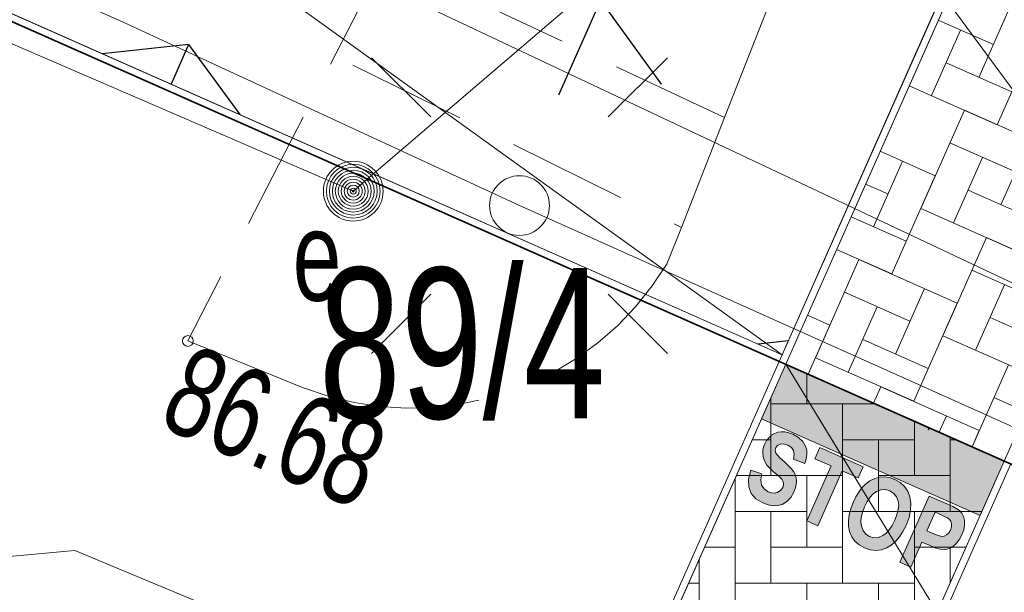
# Model space of a CAD drawing. Header units: metres. Extents: x -1013 to 1491576, y -5789570 to 1032.
# Tile 19 of 62: x -7 to 1, y -16 to -11. Entities that reach past the tile are written whole.
import ezdxf
from ezdxf.xclip import XClip

# ---------------------------------------------------------------- set-up
doc = ezdxf.new("R2010")
doc.units = ezdxf.units.M
doc.header["$MEASUREMENT"] = 0
doc.header["$XCLIPFRAME"] = 0
for name, pattern in [('2_KTCR02', [1.5, 1, -0.5]), ('2_KTJZ01', [2, 1.5, -0.5]), ('Kropki i Kreski', [7.2, 3.6, -1.8, 0, -1.8])]:
    doc.linetypes.add(name, pattern=pattern)
doc.layers.add('130-Z Teren', color=7, linetype='Continuous')
doc.layers.add('700-L Mapa 1_1000 dwg', color=7, linetype='Continuous')
for name, color, linetype, lineweight in [('130-Z Teren1', 7, 'Continuous', 13), ('130-Z Teren114', 113, 'Continuous', 25), ('130-Z Teren21', 37, 'Continuous', 5), ('130-Z Teren69', 41, 'Continuous', 13), ('130-Z Teren85', 1, 'Continuous', 25), ('130-Z Teren93', 254, 'Continuous', 13), ('130-Z Teren94', 9, 'Continuous', 13), ('450-K Belki21', 37, 'Continuous', 5), ('450-K Belki69', 41, 'Continuous', 13), ('703-L Płaszczyzny podejścia 2D3', 152, 'Continuous', 30), ('704-L Płaszczyzny podejścia 3D38', 171, 'Continuous', 35), ('720-L Oznakowanie lądowiska1', 7, 'Continuous', 13), ('720-L Oznakowanie lądowiska253', 2, 'Continuous', 13), ('720-L Oznakowanie lądowiska94', 9, 'Continuous', 13), ('810-G Ogólne2', 4, 'Continuous', 20), ('ex_02_DXF_MZ_5_Dzialki7', 9, 'Continuous', 18), ('ex_02_DXF_MZ_5_KTCR_D_L_17', 9, 'Continuous', 18), ('ex_02_DXF_MZ_5_KTJZ_L_07', 9, 'Continuous', 18), ('ex_02_DXF_MZ_5_Numery_dzialek7', 9, 'Continuous', 18), ('ex_02_DXF_MZ_5_RTPW_T_17', 9, 'Continuous', 18), ('ex_02_DXF_MZ_5_SUPE_D_L_31', 9, 'Continuous', 18), ('ex_02_DXF_MZ_5_SUPW_D_L_05', 9, 'Continuous', 18), ('ex_02_DXF_MZ_5_SUSM_D_T_07', 9, 'Continuous', 18), ('ex_02_DXF_MZ_5_SUSM_D_T_37', 9, 'Continuous', 18), ('ex_02_DXF_MZ_5_SUUE_D_T_97', 9, 'Continuous', 18), ('ex_02_DXF_MZ_5_SUUE_E_T_87', 9, 'Continuous', 18)]:
    doc.layers.add(name, color=color, linetype=linetype, lineweight=lineweight)
doc.styles.add('STYL_AUTOMATYCZNY_1', font='arial.ttf', dxfattribs={"width": 0.7})

# ---------------------------------------------------------------- blocks, each defined once
blk = doc.blocks.new('Rysunek_1_5', base_point=(-7447251.9097, -5789835.3271))
at = {"layer": 'ex_02_DXF_MZ_5_Dzialki7', "color": 9, "linetype": 'Continuous', "lineweight": 18}
blk.add_line((-4.5397, -3.6971), (35.5103, -58.2971), dxfattribs=at)
at = {"layer": 'ex_02_DXF_MZ_5_KTCR_D_L_17', "color": 9, "linetype": '2_KTCR02', "lineweight": 18}
for p, q in [((-3.9898, -10.5011), (-5.6397, -13.7071)), ((-1.1497, -11.8371), (-3.9898, -10.5011)), ((-4.2603, -11.3974), (-1.5097, -12.7571))]:
    blk.add_line(p, q, dxfattribs=at)
at = {"layer": 'ex_02_DXF_MZ_5_KTJZ_L_07', "color": 9, "linetype": '2_KTJZ01', "lineweight": 18}
for p, q in [((1.5803, -4.8671), (-1.1497, -11.8371)), ((-1.1497, -11.8371), (-1.5097, -12.7571)), ((-1.5097, -12.7571), (-1.6297, -13.0571)), ((-4.6797, -14.0971), (-5.6397, -13.7071))]:
    blk.add_line(p, q, dxfattribs=at)
blk.add_arc((-3.7692, -11.775), 2.4942, 248.58956, 329.06751, dxfattribs=at)
at = {"layer": 'ex_02_DXF_MZ_5_RTPW_T_17', "color": 9, "linetype": 'Continuous', "lineweight": 18}
blk.add_circle((-5.6397, -13.7071), 0.045, dxfattribs=at)
at = {"layer": 'ex_02_DXF_MZ_5_SUPE_D_L_31', "color": 9, "linetype": 'Continuous', "lineweight": 18}
for p, q in [((6.1222, -3.5593), (-4.2561, -12.4531)), ((-4.2561, -12.4531), (-9.1514, -10.3374)), ((-6.1862, -11.0366), (-7.7011, -10.3572)), ((-2.8652, -12.5734), (-6.1862, -11.0366)), ((3.3149, -15.3502), (-2.8652, -12.5734)), ((-6.5852, -15.4598), (-9.1137, -15.6976)), ((-0.5269, -17.9874), (-6.5852, -15.4598))]:
    blk.add_line(p, q, dxfattribs=at)
at = {"layer": 'ex_02_DXF_MZ_5_SUPW_D_L_05', "color": 9, "linetype": 'Continuous', "lineweight": 18}
blk.add_line((1.4504, -13.3131), (-14.544, -5.7549), dxfattribs=at)
at = {"layer": 'ex_02_DXF_MZ_5_SUSM_D_T_07', "color": 9, "linetype": 'Continuous', "lineweight": 18}
for p, q in [((-3.6077, -11.8309), (-4.1026, -11.3359)), ((-2.1227, -11.8309), (-1.6277, -11.3359)), ((-3.6077, -13.3159), (-4.1026, -13.8108)), ((-2.1227, -13.3159), (-1.6277, -13.8108))]:
    blk.add_line(p, q, dxfattribs=at)
at = {"layer": 'ex_02_DXF_MZ_5_SUSM_D_T_37', "color": 9, "linetype": 'Continuous', "lineweight": 18}
blk.add_circle((-2.8652, -12.5734), 0.25, dxfattribs=at)
at = {"layer": 'ex_02_DXF_MZ_5_SUUE_D_T_97', "color": 9, "linetype": 'Continuous', "lineweight": 18}
for radius in [0.25, 0.225, 0.2, 0.175, 0.15, 0.125, 0.1, 0.075, 0.05, 0.025, 0.00715]:
    blk.add_circle((-4.2561, -12.4531), radius, dxfattribs=at)
at = {"layer": 'ex_02_DXF_MZ_5_Numery_dzialek7', "color": 9, "linetype": 'Continuous', "lineweight": 18, "insert": (-4.5439, -13.0956), "char_height": 1.26, "attachment_point": 1, "style": 'STYL_AUTOMATYCZNY_1'}
blk.add_mtext('\\A1;{\\pql;\\fArial|b0|i0|c238|p0;\\W0.700000;89/4}', dxfattribs=at)
at = {"layer": 'ex_02_DXF_MZ_5_RTPW_T_17', "color": 9, "linetype": 'Continuous', "lineweight": 18, "insert": (-5.6122, -13.7187), "char_height": 0.75, "attachment_point": 1, "rotation": 337.09277, "style": 'STYL_AUTOMATYCZNY_1'}
blk.add_mtext('\\A1;{\\pql;\\fArial|b0|i0|c238|p0;\\W0.700000;86.68}', dxfattribs=at)
at = {"layer": 'ex_02_DXF_MZ_5_SUUE_E_T_87', "color": 9, "linetype": 'Continuous', "lineweight": 18, "insert": (-4.7629, -13.0004), "char_height": 0.75, "attachment_point": 4, "style": 'STYL_AUTOMATYCZNY_1'}
blk.add_mtext('\\A1;{\\pql;\\fArial|b0|i0|c238|p0;\\W0.700000;e}', dxfattribs=at)
blk = doc.blocks.new('*X5')
at = {"layer": '130-Z Teren93', "color": 254, "linetype": 'Continuous', "lineweight": 13}
for p, q in [((1.2209, -10.9522), (0.9779, -11.5007)), ((1.0994, -11.2264), (0.6381, -11.022)), ((0.5821, -11.6535), (0.8251, -11.1049)), ((1.4952, -11.0737), (1.1306, -11.8965)), ((0.7036, -11.3792), (1.2521, -11.6223)), ((1.1306, -11.8965), (0.395, -11.5706)), ((0.8563, -11.775), (0.4917, -12.5978)), ((0.8563, -11.775), (1.6792, -12.1396)), ((1.4049, -12.0181), (1.1618, -12.5666)), ((1.2833, -12.2924), (0.7348, -12.0493)), ((0.152, -12.1191), (0.6133, -12.3236)), ((0.766, -12.7194), (1.0091, -12.1708)), ((0.339, -12.202), (0.0959, -12.7506)), ((0.6133, -12.3236), (0.2486, -13.1464)), ((0.2174, -12.4763), (0.0304, -12.3934)), ((0.8875, -12.4451), (1.4361, -12.6882)), ((1.3145, -12.9624), (0.4917, -12.5978)), ((-0.0911, -12.6677), (0.3702, -12.8721)), ((1.0403, -12.8409), (0.6757, -13.6637)), ((1.0403, -12.8409), (1.8589, -13.2037)), ((0.2486, -13.1464), (-0.2127, -12.942)), ((-0.0256, -13.0248), (-0.3903, -13.8477)), ((-0.0256, -13.0248), (0.7972, -13.3895)), ((1.4673, -13.3583), (0.9187, -13.1152)), ((0.9499, -13.7853), (1.193, -13.2367)), ((0.4014, -13.5422), (-0.1472, -13.2991)), ((0.5229, -13.2679), (0.2798, -13.8165)), ((-0.116, -13.9692), (0.1271, -13.4207)), ((0.7972, -13.3895), (0.4326, -14.2123)), ((-0.4557, -13.4905), (-0.2687, -13.5734)), ((-0.2687, -13.5734), (-0.451, -13.9848)), ((1.0715, -13.511), (1.6159, -13.7522)), ((1.4943, -14.0265), (0.6757, -13.6637)), ((0.0056, -13.6949), (0.5541, -13.938)), ((0.4326, -14.2123), (-0.3903, -13.8477)), ((1.2242, -13.9068), (0.9204, -14.5925)), ((0.1583, -14.0908), (0.0975, -14.2279)), ((0.1583, -14.0908), (0.9811, -14.4554)), ((1.3728, -14.3008), (1.1027, -14.1811)), ((0.7069, -14.3338), (0.6461, -14.471)), ((0.9811, -14.4554), (0.9204, -14.5925))]:
    blk.add_line(p, q, dxfattribs=at)
blk = doc.blocks.new('*X8')
at = {"layer": '130-Z Teren93', "color": 254, "linetype": 'Continuous', "lineweight": 13}
for p, q in [((-0.4622, -14.2339), (-0.4622, -13.9798)), ((-0.7622, -14.1823), (-0.7622, -14.2339)), ((-0.7622, -14.1823), (-0.7622, -14.8339)), ((0.111, -14.2339), (-0.7622, -14.2339)), ((-0.1622, -14.2339), (0.111, -14.2339)), ((-0.1622, -14.2339), (-0.1622, -15.1339)), ((0.4378, -14.3787), (0.4378, -14.8339)), ((-0.9181, -14.5339), (-0.7622, -14.5339)), ((0.4378, -14.5339), (-0.1622, -14.5339)), ((0.1378, -15.1339), (0.1378, -14.5339)), ((0.7378, -14.5116), (0.7378, -14.5339)), ((0.7378, -14.5116), (0.7378, -15.1339)), ((0.788, -14.5339), (0.7378, -14.5339)), ((-1.0622, -14.8593), (-1.0622, -15.7339)), ((-1.051, -14.8339), (-0.1622, -14.8339)), ((-0.7622, -14.8339), (-1.051, -14.8339)), ((-0.4622, -14.8339), (-0.4622, -15.4339)), ((-0.1622, -14.8339), (-0.1622, -15.7339)), ((0.1378, -14.8339), (0.7378, -14.8339)), ((-0.4622, -15.1339), (-1.0622, -15.1339)), ((-0.7622, -15.7339), (-0.7622, -15.1339)), ((0.7378, -15.1339), (-0.1622, -15.1339)), ((0.4378, -15.1339), (1.0036, -15.1339)), ((0.4378, -15.1339), (0.4378, -16.0339)), ((-1.3169, -15.4339), (-1.0622, -15.4339)), ((-1.0622, -15.4339), (-1.0622, -16.3339)), ((-0.7622, -15.4339), (-0.1622, -15.4339)), ((0.8707, -15.4339), (0.4378, -15.4339)), ((0.7378, -15.7339), (0.7378, -15.4339)), ((-1.3622, -15.5363), (-1.3622, -16.0339)), ((-1.3622, -15.7339), (-1.4498, -15.7339)), ((-0.1622, -15.7339), (-1.0622, -15.7339)), ((-0.4622, -15.7339), (0.4378, -15.7339)), ((-0.4622, -15.7339), (-0.4622, -16.6339)), ((0.1378, -15.7339), (0.1378, -16.3339)), ((0.4378, -15.7339), (0.4378, -16.4109)), ((-1.5827, -16.0339), (-1.0622, -16.0339)), ((0.1378, -16.0339), (-0.4622, -16.0339)), ((-0.1622, -16.6339), (-0.1622, -16.0339)), ((0.6048, -16.0339), (0.4378, -16.0339)), ((-1.6622, -16.3339), (-1.6622, -16.2133)), ((-1.0622, -16.3339), (-1.7157, -16.3339)), ((-1.3622, -16.3339), (-0.4622, -16.3339)), ((-1.3622, -16.3339), (-1.3622, -17.2339)), ((-0.7622, -16.3339), (-0.7622, -16.9339)), ((-0.4622, -16.3339), (-0.4622, -17.2339)), ((-0.1622, -16.3339), (0.4378, -16.3339)), ((-0.7622, -16.6339), (-1.3622, -16.6339)), ((-1.0622, -17.2339), (-1.0622, -16.6339)), ((0.3389, -16.6339), (-0.4622, -16.6339)), ((0.1378, -16.6339), (0.3389, -16.6339)), ((0.1378, -16.6339), (0.1378, -17.0879)), ((-1.9815, -16.9339), (-1.3622, -16.9339)), ((-1.9622, -16.9339), (-1.9815, -16.9339)), ((-1.9622, -16.8903), (-1.9622, -16.9339)), ((-1.6622, -16.9339), (-1.6622, -17.5339)), ((-1.3622, -16.9339), (-1.3622, -17.8339)), ((-1.0622, -16.9339), (-0.4622, -16.9339)), ((0.206, -16.9339), (0.1378, -16.9339)), ((-1.6622, -17.2339), (-2.1145, -17.2339)), ((-1.9622, -17.8339), (-1.9622, -17.2339)), ((-0.4622, -17.2339), (-1.3622, -17.2339)), ((-0.7622, -17.2339), (0.0731, -17.2339)), ((-0.7622, -17.2339), (-0.7622, -18.1339)), ((-0.1622, -17.2339), (-0.1622, -17.7649)), ((-1.9622, -17.5339), (-1.3622, -17.5339)), ((-0.1622, -17.5339), (-0.7622, -17.5339)), ((-0.4622, -18.1339), (-0.4622, -17.5339)), ((-2.2622, -17.5673), (-2.2622, -17.8339)), ((-2.2622, -17.5673), (-2.2622, -18.4339)), ((-1.3622, -17.8339), (-2.2622, -17.8339)), ((-1.6622, -17.8339), (-0.7622, -17.8339)), ((-1.6622, -17.8339), (-1.6622, -18.7339)), ((-1.0622, -17.8339), (-1.0622, -18.4339)), ((-0.7622, -17.8339), (-0.7622, -18.7339)), ((-0.4622, -17.8339), (-0.1928, -17.8339)), ((-2.5133, -18.1339), (-2.2622, -18.1339)), ((-1.0622, -18.1339), (-1.6622, -18.1339)), ((-1.3622, -18.7339), (-1.3622, -18.1339)), ((-0.3257, -18.1339), (-0.7622, -18.1339)), ((-2.2622, -18.4339), (-2.6462, -18.4339)), ((-2.5622, -18.4339), (-1.6622, -18.4339)), ((-2.5622, -18.4339), (-2.5622, -19.3339)), ((-1.9622, -18.4339), (-1.9622, -19.0339)), ((-1.6622, -18.4339), (-1.6622, -19.3339)), ((-1.3622, -18.4339), (-0.7622, -18.4339)), ((-1.9622, -18.7339), (-2.5622, -18.7339)), ((-2.2622, -19.3339), (-2.2622, -18.7339)), ((-0.7622, -18.7339), (-1.6622, -18.7339)), ((-1.0622, -18.7339), (-0.5916, -18.7339)), ((-1.0622, -18.7339), (-1.0622, -19.6339)), ((-2.9121, -19.0339), (-2.5622, -19.0339)), ((-2.8622, -19.0339), (-2.8622, -19.6339)), ((-2.5622, -19.0339), (-2.5622, -19.9339)), ((-2.2622, -19.0339), (-1.6622, -19.0339)), ((-0.7245, -19.0339), (-1.0622, -19.0339)), ((-0.7622, -19.119), (-0.7622, -19.0339)), ((-2.8622, -19.3339), (-3.045, -19.3339)), ((-1.6622, -19.3339), (-2.5622, -19.3339)), ((-1.9622, -19.3339), (-1.0622, -19.3339)), ((-1.9622, -19.3339), (-1.9622, -20.2339)), ((-1.3622, -19.3339), (-1.3622, -19.9339)), ((-1.0622, -19.3339), (-1.0622, -19.796)), ((-3.1622, -19.9339), (-3.1622, -19.5984)), ((-3.1622, -19.6339), (-2.5622, -19.6339)), ((-1.3622, -19.6339), (-1.9622, -19.6339)), ((-1.6622, -20.2339), (-1.6622, -19.6339)), ((-0.9904, -19.6339), (-1.0622, -19.6339)), ((-2.5622, -19.9339), (-3.3109, -19.9339)), ((-2.8622, -19.9339), (-1.9622, -19.9339)), ((-2.8622, -19.9339), (-2.8622, -20.8339)), ((-2.2622, -19.9339), (-2.2622, -20.5339)), ((-1.9622, -19.9339), (-1.9622, -20.8339)), ((-1.6622, -19.9339), (-1.1234, -19.9339)), ((-2.2622, -20.2339), (-2.8622, -20.2339)), ((-2.5622, -20.8339), (-2.5622, -20.2339)), ((-1.2563, -20.2339), (-1.9622, -20.2339)), ((-1.3622, -20.2339), (-1.2563, -20.2339)), ((-1.3622, -20.2339), (-1.3622, -20.473)), ((-3.4622, -20.2754), (-3.4622, -20.5339)), ((-3.5768, -20.5339), (-2.8622, -20.5339)), ((-3.4622, -20.5339), (-3.5768, -20.5339)), ((-3.1622, -20.5339), (-3.1622, -20.8314)), ((-2.8622, -20.5339), (-2.8622, -20.966)), ((-2.5622, -20.5339), (-1.9622, -20.5339)), ((-1.9622, -20.8339), (-2.8622, -20.8339)), ((-2.2622, -20.8339), (-1.5222, -20.8339)), ((-2.2622, -20.8339), (-2.2622, -21.2354)), ((-1.6622, -20.8339), (-1.6622, -21.15)), ((-1.6622, -21.1339), (-2.2622, -21.1339)), ((-1.9622, -21.3701), (-1.9622, -21.1339)), ((-1.8201, -21.4339), (-1.788, -21.4339))]:
    blk.add_line(p, q, dxfattribs=at)

msp = doc.modelspace()

# ---------------------------------------------------------------- hatches: boundary and pattern name
at = {"layer": '130-Z Teren114', "linetype": 'Continuous', "lineweight": 25}
h = msp.add_hatch(dxfattribs=at)
h.set_pattern_fill('trawa_0001', color=113, style=0, pattern_type=2)
h.set_pattern_definition([(246.1, (-2.193, -10.8614), (-5.4856, 2.4308), [0.866, -2.5981]), (246.1, (-5.6373, -11.2295), (-5.4856, 2.4308), [0.866, -2.5981]), (186.1, (-2.193, -10.8614), (-0.6377, 5.966), [0.866, -2.5981]), (186.1, (-3.596, -14.0284), (-0.6377, 5.966), [0.866, -2.5981]), (306.1, (-2.193, -10.8614), (4.8479, 3.5352), [0.866, -2.5981]), (306.1, (-3.596, -14.0284), (4.8479, 3.5352), [0.866, -2.5981])])
h.paths.add_polyline_path([(-13.8136, -4.3557), (-18.2072, -6.0511), (-0.6686, -13.8228), (0.6805, -10.7783)])
at = {"layer": '720-L Oznakowanie lądowiska253', "linetype": 'Continuous', "lineweight": 13}
for points in [[(-0.8406, -14.3591), (-0.1799, -14.6519), (0.9879, -15.1693), (1.1905, -14.7122), (-0.638, -13.902)], [(-0.9314, -14.7899), (-0.9482, -14.8643), (-0.9465, -14.9288), (-0.9261, -14.9833), (-0.8872, -15.0279), (-0.8296, -15.0625), (-0.7841, -15.079), (-0.7421, -15.0866), (-0.7037, -15.0852), (-0.6689, -15.0749), (-0.6285, -15.0506), (-0.5958, -15.0167), (-0.5706, -14.9733), (-0.5584, -14.9409), (-0.5513, -14.9102), (-0.5493, -14.8812), (-0.552, -14.8538), (-0.5593, -14.8278), (-0.571, -14.8033), (-0.5894, -14.7778), (-0.6165, -14.7489), (-0.6523, -14.7168), (-0.6854, -14.6878), (-0.7082, -14.6641), (-0.7209, -14.6457), (-0.7269, -14.6225), (-0.7222, -14.5996), (-0.7078, -14.5807), (-0.6851, -14.57), (-0.6557, -14.5692), (-0.6212, -14.5799), (-0.5903, -14.5989), (-0.5719, -14.623), (-0.5662, -14.6548), (-0.5735, -14.6969), (-0.4794, -14.7327), (-0.4665, -14.6928), (-0.461, -14.6553), (-0.4628, -14.6201), (-0.472, -14.5872), (-0.4952, -14.548), (-0.5304, -14.515), (-0.5778, -14.4882), (-0.6124, -14.4754), (-0.645, -14.4683), (-0.6757, -14.467), (-0.7045, -14.4714), (-0.7315, -14.4813), (-0.7569, -14.4966), (-0.7795, -14.5167), (-0.7984, -14.5409), (-0.8136, -14.5691), (-0.8231, -14.5953), (-0.8285, -14.6219), (-0.8298, -14.6489), (-0.8245, -14.6879), (-0.8107, -14.7227), (-0.795, -14.7458), (-0.7721, -14.7714), (-0.7419, -14.7993), (-0.709, -14.8283), (-0.6858, -14.85), (-0.6721, -14.8643), (-0.6616, -14.8806), (-0.6564, -14.8973), (-0.6567, -14.9147), (-0.6623, -14.9331), (-0.6814, -14.96), (-0.71, -14.9764), (-0.7332, -14.9806), (-0.7582, -14.9781), (-0.7851, -14.9692), (-0.8198, -14.9458), (-0.84, -14.913), (-0.8458, -14.8707), (-0.8371, -14.819)], [(0.0094, -14.7598), (-0.3517, -14.5997), (-0.3933, -14.6935), (-0.2583, -14.7533), (-0.4624, -15.2139), (-0.3709, -15.2545), (-0.1668, -14.7939), (-0.0322, -14.8535)]]:
    msp.add_hatch(color=2, dxfattribs=at).paths.add_polyline_path(points)
h = msp.add_hatch(color=2, dxfattribs=at)
h.paths.add_polyline_path([(-0.114, -15.2117), (-0.1128, -15.258), (-0.1042, -15.302), (-0.0864, -15.3458), (-0.0595, -15.3833), (-0.0236, -15.4145), (0.0212, -15.4395), (0.0695, -15.4558), (0.1166, -15.4611), (0.1624, -15.4555), (0.2069, -15.439), (0.2453, -15.4157), (0.2806, -15.3851), (0.3129, -15.3474), (0.3421, -15.3025), (0.3683, -15.2504), (0.3932, -15.1838), (0.4069, -15.1218), (0.4095, -15.0642), (0.4009, -15.0111), (0.3823, -14.9638), (0.3551, -14.924), (0.3193, -14.8914), (0.2749, -14.8661), (0.2307, -14.8507), (0.1878, -14.8442), (0.1464, -14.8467), (0.106, -14.8582), (0.0664, -14.8787), (0.0275, -14.9083), (-0.0005, -14.9368), (-0.0268, -14.9714), (-0.0513, -15.0119), (-0.0741, -15.0584), (-0.0947, -15.1119), (-0.108, -15.1629)])
h.paths.add_polyline_path([(-0.0091, -15.2222), (-0.0059, -15.1843), (0.0045, -15.1424), (0.0221, -15.0966), (0.0445, -15.0519), (0.0685, -15.0157), (0.094, -14.9877), (0.1212, -14.9681), (0.1584, -14.9537), (0.1957, -14.9517), (0.233, -14.962), (0.2658, -14.9827), (0.2892, -15.0114), (0.3033, -15.0483), (0.3068, -15.0813), (0.3033, -15.1186), (0.2926, -15.1602), (0.2748, -15.2063), (0.2522, -15.2513), (0.2279, -15.2879), (0.2021, -15.3163), (0.1746, -15.3363), (0.1371, -15.3512), (0.1002, -15.3538), (0.0638, -15.3439), (0.0322, -15.3236), (0.0093, -15.2943), (-0.0051, -15.2562)], flags=0)
h = msp.add_hatch(color=2, dxfattribs=at)
h.paths.add_polyline_path([(0.7105, -15.0704), (0.563, -15.0051), (0.3173, -15.5594), (0.4088, -15.6), (0.5015, -15.3909), (0.5616, -15.4175), (0.6124, -15.4378), (0.6539, -15.4497), (0.6861, -15.453), (0.7136, -15.4488), (0.741, -15.4382), (0.7682, -15.421), (0.7937, -15.3974), (0.8162, -15.3671), (0.8355, -15.3303), (0.8509, -15.2876), (0.8582, -15.2477), (0.8571, -15.2105), (0.849, -15.1773), (0.8349, -15.1492), (0.8147, -15.1261), (0.7934, -15.1114), (0.7587, -15.0929)])
h.paths.add_polyline_path([(0.7155, -15.1883), (0.7302, -15.1991), (0.7424, -15.2159), (0.7489, -15.2378), (0.7486, -15.2629), (0.7404, -15.2898), (0.7263, -15.3136), (0.7082, -15.3306), (0.6878, -15.3405), (0.6666, -15.3432), (0.6376, -15.3368), (0.5938, -15.3196), (0.5431, -15.2971), (0.6129, -15.1394), (0.6577, -15.1592), (0.6913, -15.175)], flags=0)

# ---------------------------------------------------------------- linework, layer by layer
at = {"layer": '130-Z Teren1', "color": 7, "linetype": 'Continuous', "lineweight": 13, "flags": 128}
for points in [[(-13.7344, -4.3251), (-11.4914, -3.4596), (1.4484, -9.1935), (3.0689, -5.5365), (4.8974, -6.3467), (3.2769, -10.0038), (9.5365, -12.7776), (10.402, -15.0205), (2.5882, -11.558), (1.1905, -14.7122), (-0.638, -13.9019), (0.7597, -10.7478)], [(-13.8136, -4.3557), (0.6805, -10.7783), (-0.6686, -13.8228), (-18.2072, -6.0511)], [(-0.638, -13.9019), (1.1905, -14.7122), (0.6299, -15.9773), (-0.8502, -19.3174), (-1.7934, -21.4459), (-3.618, -20.6268), (-3.0143, -19.2645), (-1.5342, -15.9244)]]:
    msp.add_lwpolyline(points, close=True, dxfattribs=at)
at = {"layer": '130-Z Teren1', "color": 7, "linetype": 'Continuous', "lineweight": 13}
for points in [[(-3.6727, -20.6023), (-0.6929, -13.8776)], [(-3.618, -20.6268), (-0.638, -13.9019)], [(-1.7386, -21.4704), (-0.7852, -19.3189), (1.2453, -14.7365)], [(-1.1858, -20.0748), (1.1905, -14.7122)]]:
    msp.add_lwpolyline(points, dxfattribs=at)
at = {"layer": '130-Z Teren21', "color": 37, "linetype": 'Continuous', "lineweight": 5}
for p, q in [((-0.6929, -13.8776), (0.6805, -10.7783)), ((-0.638, -13.9019), (0.7597, -10.7478)), ((-0.638, -13.9019), (-0.6929, -13.8776))]:
    msp.add_line(p, q, dxfattribs=at)
at = {"layer": '130-Z Teren69', "color": 41, "linetype": 'Kropki i Kreski', "lineweight": 13}
msp.add_line((0.7597, -10.7478), (-0.638, -13.9019), dxfattribs=at)
at = {"layer": '130-Z Teren85', "color": 1, "linetype": 'Continuous', "lineweight": 25}
msp.add_lwpolyline([(0.5621, -14.4337), (0.5532, -14.4538)], dxfattribs=at)
at = {"layer": '130-Z Teren94', "color": 9, "linetype": 'Continuous', "lineweight": 13}
for p, q in [((-13.8136, -4.3557), (-0.6686, -13.8228)), ((-0.638, -13.9019), (0.6299, -15.9773))]:
    msp.add_line(p, q, dxfattribs=at)
at = {"layer": '450-K Belki21', "color": 37, "linetype": 'Continuous', "lineweight": 5}
for p, q in [((-18.2863, -6.0816), (-0.6929, -13.8776)), ((-18.2071, -6.0511), (-0.6686, -13.8228)), ((-0.6929, -13.8776), (-0.6686, -13.8228))]:
    msp.add_line(p, q, dxfattribs=at)
at = {"layer": '450-K Belki69', "color": 41, "linetype": 'Kropki i Kreski', "lineweight": 13}
msp.add_line((-18.2863, -6.0816), (-0.6929, -13.8776), dxfattribs=at)
at = {"layer": '703-L Płaszczyzny podejścia 2D3', "color": 152, "linetype": 'Continuous', "lineweight": 30}
msp.add_circle((8.2273, 10.355), 1021.6593, dxfattribs=at)
at = {"layer": '704-L Płaszczyzny podejścia 3D38', "color": 171, "linetype": 'Continuous', "lineweight": 35, "flags": 128}
msp.add_lwpolyline([(-18.2863, -6.0816), (12.1585, -19.5724)], dxfattribs=at)
at = {"layer": '720-L Oznakowanie lądowiska1', "color": 7, "linetype": 'Continuous', "lineweight": 13, "flags": 128}
for points in [[(-0.8406, -14.3591), (-0.638, -13.902), (1.1905, -14.7122), (0.9879, -15.1693), (-0.1799, -14.6519)], [(-0.9314, -14.7899), (-0.9482, -14.8643), (-0.9465, -14.9288), (-0.9261, -14.9833), (-0.8872, -15.0279), (-0.8296, -15.0625), (-0.7841, -15.079), (-0.7421, -15.0866), (-0.7037, -15.0852), (-0.6689, -15.0749), (-0.6285, -15.0506), (-0.5958, -15.0167), (-0.5706, -14.9733), (-0.5584, -14.9409), (-0.5513, -14.9102), (-0.5493, -14.8812), (-0.552, -14.8538), (-0.5593, -14.8278), (-0.571, -14.8033), (-0.5894, -14.7778), (-0.6165, -14.7489), (-0.6523, -14.7168), (-0.6854, -14.6878), (-0.7082, -14.6641), (-0.7209, -14.6457), (-0.7269, -14.6225), (-0.7222, -14.5996), (-0.7078, -14.5807), (-0.6851, -14.57), (-0.6557, -14.5692), (-0.6212, -14.5799), (-0.5903, -14.5989), (-0.5719, -14.623), (-0.5662, -14.6548), (-0.5735, -14.6969), (-0.4794, -14.7327), (-0.4665, -14.6928), (-0.461, -14.6553), (-0.4628, -14.6201), (-0.472, -14.5872), (-0.4952, -14.548), (-0.5304, -14.515), (-0.5778, -14.4882), (-0.6124, -14.4754), (-0.645, -14.4683), (-0.6757, -14.467), (-0.7045, -14.4714), (-0.7315, -14.4813), (-0.7569, -14.4966), (-0.7795, -14.5167), (-0.7984, -14.5409), (-0.8136, -14.5691), (-0.8231, -14.5953), (-0.8285, -14.6219), (-0.8298, -14.6489), (-0.8245, -14.6879), (-0.8107, -14.7227), (-0.795, -14.7458), (-0.7721, -14.7714), (-0.7419, -14.7993), (-0.709, -14.8283), (-0.6858, -14.85), (-0.6721, -14.8643), (-0.6616, -14.8806), (-0.6564, -14.8973), (-0.6567, -14.9147), (-0.6623, -14.9331), (-0.6814, -14.96), (-0.71, -14.9764), (-0.7332, -14.9806), (-0.7582, -14.9781), (-0.7851, -14.9692), (-0.8198, -14.9458), (-0.84, -14.913), (-0.8458, -14.8707), (-0.8371, -14.819)], [(0.0094, -14.7598), (-0.3517, -14.5997), (-0.3933, -14.6935), (-0.2583, -14.7533), (-0.4624, -15.2139), (-0.3709, -15.2545), (-0.1668, -14.7939), (-0.0322, -14.8535)], [(-0.114, -15.2117), (-0.1128, -15.258), (-0.1042, -15.302), (-0.0864, -15.3458), (-0.0595, -15.3833), (-0.0236, -15.4145), (0.0212, -15.4395), (0.0695, -15.4558), (0.1166, -15.4611), (0.1624, -15.4555), (0.2069, -15.439), (0.2453, -15.4157), (0.2806, -15.3851), (0.3129, -15.3474), (0.3421, -15.3025), (0.3683, -15.2504), (0.3932, -15.1838), (0.4069, -15.1218), (0.4095, -15.0642), (0.4009, -15.0111), (0.3823, -14.9638), (0.3551, -14.924), (0.3193, -14.8914), (0.2749, -14.8661), (0.2307, -14.8507), (0.1878, -14.8442), (0.1464, -14.8467), (0.106, -14.8582), (0.0664, -14.8787), (0.0275, -14.9083), (-0.0005, -14.9368), (-0.0268, -14.9714), (-0.0513, -15.0119), (-0.0741, -15.0584), (-0.0947, -15.1119), (-0.108, -15.1629)], [(-0.0091, -15.2222), (-0.0051, -15.2562), (0.0093, -15.2943), (0.0322, -15.3236), (0.0638, -15.3439), (0.1002, -15.3538), (0.1371, -15.3512), (0.1746, -15.3363), (0.2021, -15.3163), (0.2279, -15.2879), (0.2522, -15.2513), (0.2748, -15.2063), (0.2926, -15.1602), (0.3033, -15.1186), (0.3068, -15.0813), (0.3033, -15.0483), (0.2892, -15.0114), (0.2658, -14.9827), (0.233, -14.962), (0.1957, -14.9517), (0.1584, -14.9537), (0.1212, -14.9681), (0.094, -14.9877), (0.0685, -15.0157), (0.0445, -15.0519), (0.0221, -15.0966), (0.0045, -15.1424), (-0.0059, -15.1843)], [(0.7105, -15.0704), (0.563, -15.0051), (0.3173, -15.5594), (0.4088, -15.6), (0.5015, -15.3909), (0.5616, -15.4175), (0.6124, -15.4378), (0.6539, -15.4497), (0.6861, -15.453), (0.7136, -15.4488), (0.741, -15.4382), (0.7682, -15.421), (0.7937, -15.3974), (0.8162, -15.3671), (0.8355, -15.3303), (0.8509, -15.2876), (0.8582, -15.2477), (0.8571, -15.2105), (0.849, -15.1773), (0.8349, -15.1492), (0.8147, -15.1261), (0.7934, -15.1114), (0.7587, -15.0929)], [(0.7155, -15.1883), (0.6913, -15.175), (0.6577, -15.1592), (0.6129, -15.1394), (0.5431, -15.2971), (0.5938, -15.3196), (0.6376, -15.3368), (0.6666, -15.3432), (0.6878, -15.3405), (0.7082, -15.3306), (0.7263, -15.3136), (0.7404, -15.2898), (0.7486, -15.2629), (0.7489, -15.2378), (0.7424, -15.2159), (0.7302, -15.1991)]]:
    msp.add_lwpolyline(points, close=True, dxfattribs=at)
at = {"layer": '720-L Oznakowanie lądowiska94', "color": 9, "linetype": 'Continuous', "lineweight": 13}
msp.add_line((-0.1799, -14.6519), (-0.638, -13.902), dxfattribs=at)
at = {"layer": '810-G Ogólne2', "color": 4, "linetype": 'Continuous', "lineweight": 20}
msp.add_lwpolyline([(-18.2863, -6.0816), (-4.7955, 24.3632), (25.6493, 10.8724), (12.1585, -19.5724)], close=True, dxfattribs=at)

# ---------------------------------------------------------------- block references
at = {"layer": '130-Z Teren', "color": 7, "lineweight": 13}
for name in ['*X5', '*X8']:
    msp.add_blockref(name, (0, 0), dxfattribs=at)
at = {"layer": '700-L Mapa 1_1000 dwg', "color": 52, "linetype": 'Continuous', "lineweight": 25}
ref = msp.add_blockref('Rysunek_1_5', (-7447251.9097, -5789835.3271), dxfattribs=at)
XClip(ref).set_block_clipping_path([(-454.4097296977, -337.82710067), (350.5902703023, 167.17289933)])

doc.saveas('drawing.dxf')
